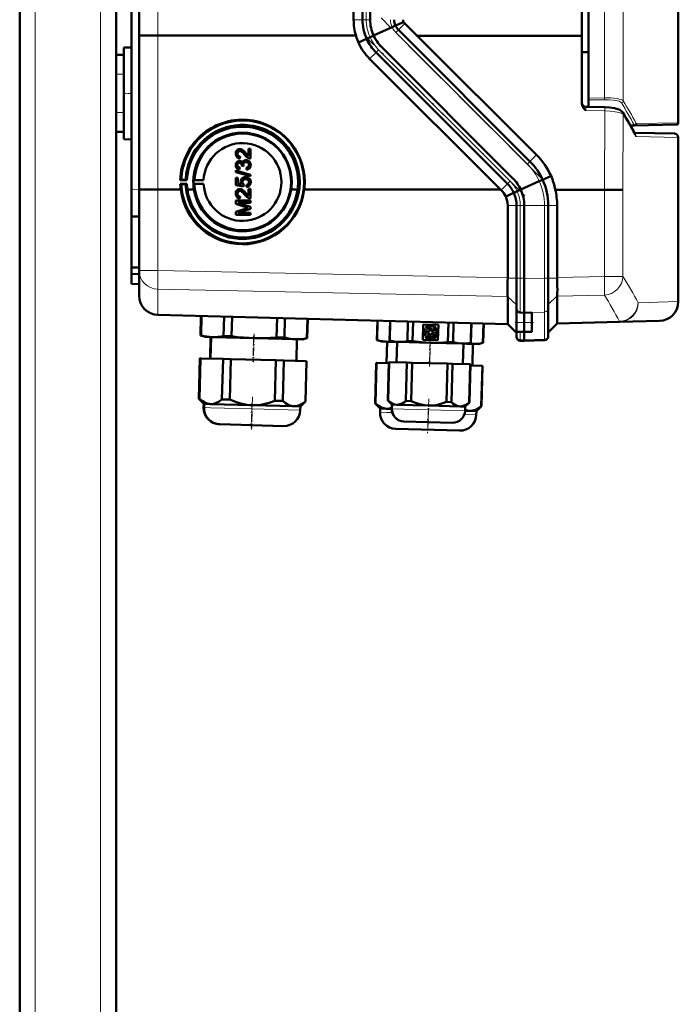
# Model space of a CAD drawing. Extents: x -1768 to 2122, y -1862 to 865.
# Tile 44 of 63: x 597 to 768, y -155 to 101. Entities that reach past the tile are written whole.
import ezdxf

# ---------------------------------------------------------------- set-up
doc = ezdxf.new("R2010")
doc.units = 0
doc.linetypes.add('DASHDOT', pattern=[18.5, 12, -3, 0.5, -3])

msp = doc.modelspace()

# ---------------------------------------------------------------- linework, layer by layer
at = {"color": 7, "linetype": 'DASHDOT', "lineweight": 18}
for p, q in [((600.57, -638.12), (600.57, 321.88)), ((617.57, -638.12), (617.57, 321.88)), ((732.17, 59.7), (690.38, 101.48)), ((727.75, 55.27), (685.96, 97.06))]:
    msp.add_line(p, q, dxfattribs=at)
at = {"color": 7, "lineweight": 50}
for p, q in [((596.57, -371.67), (596.57, 241.88)), ((744.28, 213.09), (744.28, 80.68)), ((621.57, 91.88), (621.57, 201.88)), ((742.56, 96.86), (742.56, 196.9)), ((627.57, 96.96), (627.57, 196.79)), ((683.27, 101.02), (683.27, 192.73)), ((685.57, 192.73), (685.57, 101.02)), ((687.57, 192.73), (687.57, 101.02)), ((625.57, 56.94), (625.57, 145.95)), ((767.57, 145.39), (767.57, 74.26)), ((696.23, 100.41), (694.14, 99.47)), ((699.78, 96.87), (696.54, 100)), ((693.26, 99.07), (688.45, 96.88)), ((694.14, 99.47), (693.26, 99.07)), ((729.05, 64.23), (694.91, 98.37)), ((627.57, 56.97), (627.57, 96.96)), ((683.88, 96.88), (632.43, 96.9)), ((684.51, 95.08), (686.65, 96.05)), ((686.65, 96.05), (687.53, 96.45)), ((687.53, 96.45), (688.47, 96.88)), ((742.56, 96.86), (699.78, 96.87)), ((730.74, 65.91), (699.78, 96.87)), ((742.56, 96.86), (742.56, 79.14)), ((623.57, 93.77), (625.57, 93.82)), ((623.57, 93.77), (625.57, 93.82)), ((623.57, 69.98), (623.57, 93.77)), ((723.22, 58.39), (689.08, 92.53)), ((724.63, 59.81), (690.49, 93.95)), ((724.64, 59.81), (690.49, 93.95)), ((744.28, 92.56), (742.56, 92.57)), ((621.57, 91.88), (623.57, 91.88)), ((621.57, 86.88), (621.57, 91.88)), ((623.57, 86.88), (623.57, 91.88)), ((721.41, 56.88), (687.42, 90.87)), ((621.57, 86.88), (621.57, 76.88)), ((623.57, 86.88), (623.57, 76.88)), ((744.28, 80.19), (744.28, 80.68)), ((744.28, 78.38), (744.28, 80.19)), ((621.57, 71.88), (621.57, 76.88)), ((623.57, 71.88), (623.57, 76.88)), ((743.54, 78.4), (744.28, 78.38)), ((743.54, 78.4), (748.45, 78.28)), ((621.57, -371.67), (621.57, 71.88)), ((621.57, 71.88), (623.57, 71.88)), ((756.22, 73.57), (755.11, 73.55)), ((756.15, 71.64), (766.58, 71.46)), ((767.07, 73.76), (756.22, 73.57)), ((623.57, 69.98), (625.57, 69.93)), ((767.56, 27.8), (767.56, 70.46)), ((653.36, 67.36), (653.37, 67.36)), ((653.71, 67.41), (653.71, 67.42)), ((656, 65.58), (656, 67.46)), ((656, 67.46), (656.49, 67.46)), ((656, 67.46), (656.01, 67.46)), ((656.01, 67.46), (656.5, 67.46)), ((656.49, 67.46), (656.49, 64.94)), ((656.49, 67.46), (656.5, 67.46)), ((656.5, 67.46), (656.5, 64.95)), ((653.09, 66.22), (653.1, 66.22)), ((653.34, 64.31), (653.34, 64.31)), ((653.62, 64.35), (653.63, 64.35)), ((653.78, 65.49), (653.73, 64.99)), ((653.73, 64.99), (653.74, 64.99)), ((653.79, 65.49), (653.74, 65)), ((653.78, 65.49), (653.79, 65.49)), ((654.97, 64.49), (654.98, 64.5)), ((655.29, 66.35), (656, 65.59)), ((655.29, 66.34), (655.29, 66.35)), ((655.34, 64.55), (655.34, 64.55)), ((656.49, 64.94), (656.5, 64.95)), ((652.64, 61.85), (656.49, 60.76)), ((652.64, 61.44), (652.64, 61.85)), ((652.64, 61.85), (652.65, 61.85)), ((656.49, 60.35), (652.64, 61.44)), ((652.65, 61.85), (656.5, 60.76)), ((653.09, 63.27), (653.1, 63.27)), ((653.68, 62.62), (653.63, 62.13)), ((653.63, 62.13), (653.64, 62.13)), ((653.69, 62.62), (653.64, 62.13)), ((653.68, 62.62), (653.69, 62.62)), ((654.22, 63.06), (654.23, 63.13)), ((654.67, 63.01), (654.22, 63.06)), ((654.62, 63.33), (654.62, 63.33)), ((654.67, 63.01), (654.68, 63.01)), ((655.41, 62.57), (655.42, 62.58)), ((655.46, 62.08), (655.41, 62.57)), ((655.76, 62.14), (655.77, 62.14)), ((656.54, 63.28), (656.55, 63.28)), ((638.26, 59.37), (638.54, 59.44)), ((639.98, 59.37), (638.26, 59.37)), ((638.54, 59.44), (639.65, 59.41)), ((639.65, 59.41), (639.98, 59.37)), ((641.7, 59.37), (641.95, 59.42)), ((644.32, 59.37), (641.7, 59.37)), ((641.95, 59.42), (644.32, 59.37)), ((652.69, 59.91), (653.19, 59.91)), ((652.69, 58.08), (652.69, 59.91)), ((652.69, 59.91), (652.7, 59.91)), ((652.7, 59.91), (653.19, 59.91)), ((653.19, 59.91), (653.19, 58.48)), ((653.19, 59.91), (653.19, 58.48)), ((653.19, 59.91), (653.19, 59.91)), ((654.37, 58.84), (654.38, 58.84)), ((654.71, 60.03), (654.72, 60.04)), ((655.17, 60.1), (655.18, 60.11)), ((656.08, 59.81), (656.08, 59.81)), ((656.49, 60.76), (656.49, 60.35)), ((656.49, 60.76), (656.5, 60.76)), ((656.49, 60.35), (656.5, 60.35)), ((656.5, 60.76), (656.5, 60.35)), ((656.54, 58.83), (656.55, 58.83)), ((731.46, 59.07), (726.65, 56.88)), ((732.34, 59.47), (731.46, 59.07)), ((734.52, 60.46), (732.35, 59.47)), ((625.57, 49.95), (625.57, 56.94)), ((627.57, 35.91), (627.57, 56.97)), ((632.43, 56.91), (638.38, 56.91)), ((638.54, 58.34), (638.27, 58.36)), ((638.27, 58.36), (639.98, 58.36)), ((639.65, 58.35), (638.54, 58.34)), ((639.98, 58.36), (639.65, 58.35)), ((641.79, 56.91), (640.1, 56.91)), ((641.95, 58.35), (641.7, 58.37)), ((641.7, 58.37), (644.32, 58.37)), ((644.32, 58.37), (641.95, 58.35)), ((654.67, 57.68), (652.69, 58.08)), ((653.19, 58.48), (654.18, 58.29)), ((653.19, 58.48), (654.18, 58.29)), ((653.19, 58.48), (653.19, 58.48)), ((653.36, 56.99), (653.37, 56.99)), ((653.71, 57.04), (653.71, 57.04)), ((654.72, 58.18), (654.67, 57.68)), ((654.67, 57.68), (654.68, 57.69)), ((654.73, 58.18), (654.68, 57.69)), ((654.72, 58.18), (654.73, 58.18)), ((655.46, 57.63), (655.41, 58.13)), ((655.41, 58.13), (655.42, 58.13)), ((655.78, 57.7), (655.79, 57.7)), ((656, 55.21), (656, 57.09)), ((656, 57.09), (656.49, 57.09)), ((656, 57.09), (656.01, 57.09)), ((656.01, 57.09), (656.5, 57.09)), ((656.49, 57.09), (656.49, 54.57)), ((656.49, 57.09), (656.5, 57.09)), ((656.5, 57.09), (656.5, 54.57)), ((668.73, 56.9), (667.03, 56.9)), ((670.44, 56.89), (684.86, 56.89)), ((684.86, 56.89), (721.41, 56.88)), ((721.56, 56.73), (721.41, 56.88)), ((724.85, 56.05), (725.74, 56.45)), ((725.74, 56.45), (726.68, 56.88)), ((735.63, 56.87), (748.38, 56.87)), ((652.64, 54.03), (656.49, 54.03)), ((652.64, 53.22), (652.64, 54.03)), ((652.64, 54.03), (652.65, 54.03)), ((652.65, 54.03), (656.5, 54.03)), ((653.09, 55.85), (653.1, 55.85)), ((653.78, 55.11), (653.73, 54.62)), ((653.73, 54.62), (653.74, 54.62)), ((653.79, 55.12), (653.74, 54.62)), ((653.78, 55.11), (653.79, 55.12)), ((655.29, 55.97), (656, 55.21)), ((655.29, 55.97), (655.29, 55.97)), ((656.49, 54.57), (656.5, 54.57)), ((656.49, 54.03), (656.49, 53.48)), ((656.49, 54.03), (656.5, 54.03)), ((656.5, 54.03), (656.5, 53.49)), ((722.75, 55.1), (724.85, 56.05)), ((655.3, 52.36), (652.64, 53.22)), ((652.64, 51.14), (655.35, 52)), ((652.64, 50.32), (652.64, 51.14)), ((652.64, 51.14), (652.65, 51.14)), ((652.65, 51.14), (655.35, 52)), ((653.24, 53.49), (656.5, 52.46)), ((653.24, 53.49), (656.49, 52.46)), ((656.49, 53.48), (653.24, 53.49)), ((656.49, 51.89), (653.24, 50.87)), ((656.49, 53.48), (656.5, 53.49)), ((656.49, 52.46), (656.49, 51.89)), ((656.49, 52.46), (656.5, 52.46)), ((656.49, 51.89), (656.5, 51.89)), ((656.5, 52.46), (656.5, 51.89)), ((723.27, 34.02), (723.27, 52.73)), ((725.57, 33.93), (725.57, 52.73)), ((727.56, 33.73), (727.56, 52.74)), ((727.57, 33.93), (727.57, 52.73)), ((733.81, 33.88), (733.81, 52.74)), ((736.1, 34.11), (736.1, 52.74)), ((627.57, 49.88), (625.57, 49.95)), ((625.57, 49.95), (625.57, 36.64)), ((656.49, 50.32), (652.64, 50.32)), ((653.24, 50.87), (656.5, 50.87)), ((653.24, 50.87), (656.49, 50.87)), ((656.49, 50.87), (656.49, 50.32)), ((656.49, 50.87), (656.5, 50.87)), ((656.49, 50.32), (656.5, 50.33)), ((656.5, 50.87), (656.5, 50.33)), ((625.57, 36.64), (627.57, 36.67)), ((625.57, 36.64), (625.57, 35.04)), ((627.57, 29.37), (627.57, 35.91)), ((625.57, 32.45), (625.57, 35.04)), ((625.57, 35.04), (627.57, 34.95)), ((723.27, 34.02), (723.26, 33.93)), ((725.57, 31.33), (725.57, 33.93)), ((727.56, 24.97), (727.56, 33.73)), ((727.57, 24.92), (727.57, 33.93)), ((733.81, 26.09), (733.81, 33.88)), ((736.1, 34.11), (736.1, 33.93)), ((625.57, 32.45), (627.57, 32.38)), ((725.57, 28.89), (725.57, 31.33)), ((723.26, 29.17), (723.27, 29.15)), ((723.27, 29.15), (723.27, 22.12)), ((725.57, 27.02), (725.57, 28.89)), ((736.1, 22.23), (736.1, 29.24)), ((725.57, 25.97), (725.57, 27.02)), ((725.57, 22.42), (725.57, 25.97)), ((733.81, 19.02), (733.81, 26.09)), ((723.27, 21.99), (632.43, 24.37)), ((643.5, 19.02), (643.63, 24.07)), ((643.5, 19.02), (643.63, 24.07)), ((643.5, 19.02), (643.63, 24.07)), ((643.55, 19.02), (643.69, 24.07)), ((643.56, 19.02), (643.69, 24.07)), ((643.61, 19.02), (643.74, 24.07)), ((643.62, 19.02), (643.75, 24.07)), ((643.67, 19.02), (643.8, 24.07)), ((649.51, 18.87), (649.65, 23.92)), ((651.57, 18.81), (651.7, 23.86)), ((663.26, 18.51), (663.39, 23.56)), ((665.31, 18.45), (665.44, 23.5)), ((671.16, 18.3), (671.29, 23.35)), ((671.21, 18.3), (671.34, 23.35)), ((726.53, 24.95), (727.57, 24.92)), ((727.56, 24.92), (729.56, 24.99)), ((727.56, 24.92), (727.56, 24.97)), ((727.56, 24.92), (727.56, 22.42)), ((727.57, 22.42), (727.57, 24.92)), ((729.56, 22.42), (729.56, 24.99)), ((689.31, 17.83), (689.44, 22.88)), ((689.36, 17.82), (689.5, 22.87)), ((692.59, 17.67), (692.73, 22.79)), ((692.62, 17.67), (692.75, 22.79)), ((692.65, 17.67), (692.78, 22.79)), ((697.23, 17.55), (697.37, 22.67)), ((698.58, 17.52), (698.71, 22.63)), ((701.2, 17.89), (701.3, 21.84)), ((701.3, 21.84), (705.26, 21.74)), ((701.81, 20.68), (701.7, 20.76)), ((701.92, 21.05), (702.03, 20.96)), ((703.61, 21.43), (703.66, 21.56)), ((704, 21.44), (703.95, 21.31)), ((705.26, 21.74), (705.16, 17.78)), ((707.75, 17.28), (707.89, 22.39)), ((709.1, 17.24), (709.23, 22.36)), ((713.68, 17.12), (713.82, 22.24)), ((713.71, 17.12), (713.85, 22.24)), ((716.85, 17.1), (716.98, 22.15)), ((716.9, 17.1), (717.04, 22.15)), ((723.27, 21.99), (725.57, 19.69)), ((725.57, 22.42), (725.57, 19.99)), ((727.56, 19.92), (727.56, 22.42)), ((727.57, 19.92), (727.57, 22.42)), ((729.56, 22.42), (729.56, 19.96)), ((736.1, 22.1), (733.81, 19.81)), ((736.1, 22.1), (752.3, 22.53)), ((736.1, 22.23), (736.1, 22.22)), ((762.69, 22.8), (752.3, 22.53)), ((644.79, 18.64), (643.5, 19.02)), ((643.5, 19.02), (643.55, 19.02)), ((644.79, 18.64), (643.5, 19.02)), ((643.6, 19.01), (643.55, 19.02)), ((643.56, 19.02), (643.61, 19.02)), ((644.85, 18.64), (643.56, 19.02)), ((643.65, 19.01), (643.61, 19.02)), ((643.62, 19.02), (643.67, 19.02)), ((644.91, 18.64), (643.62, 19.02)), ((644.85, 18.64), (644.79, 18.64)), ((644.91, 18.64), (644.85, 18.64)), ((646.58, 18.6), (644.91, 18.64)), ((646.14, 18.61), (645.99, 13.01)), ((646.14, 18.61), (646, 13.01)), ((646.14, 18.61), (646, 13.01)), ((646.2, 18.61), (646.05, 13.01)), ((646.26, 18.6), (646.11, 13.01)), ((657.4, 18.31), (646.58, 18.6)), ((649.51, 18.87), (651.57, 18.81)), ((668.23, 18.03), (657.4, 18.31)), ((663.26, 18.51), (665.31, 18.45)), ((669.9, 17.98), (668.23, 18.03)), ((668.55, 18.02), (668.4, 12.42)), ((669.9, 17.98), (671.21, 18.3)), ((671.16, 18.3), (671.21, 18.3)), ((701.65, 18.95), (701.77, 19.03)), ((701.97, 18.73), (701.85, 18.65)), ((703.57, 18.04), (703.53, 18.18)), ((703.87, 18.28), (703.91, 18.15)), ((705.01, 19.59), (704.88, 19.59)), ((704.89, 19.95), (705.02, 19.95)), ((725.57, 18.87), (725.57, 19.99)), ((725.57, 19.99), (727.57, 19.92)), ((725.57, 18.66), (725.57, 18.87)), ((729.56, 19.96), (727.56, 19.92)), ((727.56, 17.86), (727.56, 19.92)), ((727.57, 17.86), (727.57, 19.92)), ((733.81, 18.81), (733.81, 19.02)), ((689.31, 17.83), (689.36, 17.82)), ((690.6, 17.44), (689.31, 17.83)), ((692.28, 17.4), (690.6, 17.44)), ((691.95, 17.41), (691.81, 11.81)), ((693.66, 17.36), (692.28, 17.4)), ((692.59, 17.67), (692.62, 17.67)), ((693.63, 17.36), (692.59, 17.67)), ((692.62, 17.67), (692.65, 17.67)), ((693.66, 17.36), (692.62, 17.67)), ((693.66, 17.36), (693.63, 17.36)), ((694.93, 17.33), (693.66, 17.36)), ((694.53, 17.34), (694.39, 12.04)), ((694.56, 17.34), (694.42, 12.04)), ((703.16, 17.11), (694.93, 17.33)), ((697.23, 17.55), (698.58, 17.52)), ((705.16, 17.78), (701.2, 17.89)), ((711.38, 16.9), (703.16, 17.11)), ((707.75, 17.28), (709.1, 17.24)), ((712.65, 16.87), (711.38, 16.9)), ((711.76, 16.89), (711.62, 11.59)), ((712.65, 16.87), (713.71, 17.12)), ((713.92, 16.83), (712.66, 16.87)), ((713.68, 17.12), (713.71, 17.12)), ((715.59, 16.79), (713.92, 16.83)), ((714.25, 16.82), (714.1, 11.23)), ((715.59, 16.79), (716.9, 17.1)), ((716.85, 17.1), (716.9, 17.1)), ((726.53, 17.66), (727.57, 17.63)), ((727.56, 17.63), (727.56, 17.86)), ((732.85, 17.81), (727.56, 17.63)), ((727.57, 17.63), (727.57, 17.86)), ((643.07, 2.57), (643.35, 13.08)), ((643.07, 2.57), (643.35, 13.08)), ((643.07, 2.57), (643.35, 13.08)), ((643.4, 13.08), (643.12, 2.57)), ((643.13, 2.57), (643.4, 13.08)), ((643.46, 13.08), (643.18, 2.57)), ((643.19, 2.57), (643.46, 13.08)), ((643.51, 13.07), (643.24, 2.57)), ((643.4, 13.08), (643.35, 13.08)), ((643.46, 13.08), (643.4, 13.08)), ((643.4, 13.08), (643.4, 13.08)), ((643.51, 13.07), (643.46, 13.08)), ((643.51, 13.07), (649.36, 12.92)), ((649.36, 12.92), (649.08, 2.42)), ((651.41, 12.87), (649.36, 12.92)), ((651.41, 12.87), (651.14, 2.36)), ((651.41, 12.87), (663.1, 12.56)), ((663.1, 12.56), (662.83, 2.06)), ((665.16, 12.51), (663.1, 12.56)), ((665.16, 12.51), (664.88, 2)), ((665.16, 12.51), (671, 12.35)), ((671, 12.35), (670.73, 1.85)), ((670.78, 1.85), (671.05, 12.35)), ((671.05, 12.35), (671, 12.35)), ((688.88, 1.37), (689.16, 11.88)), ((689.21, 11.88), (688.93, 1.37)), ((689.21, 11.88), (689.16, 11.88)), ((689.21, 11.88), (692.44, 11.79)), ((692.18, 2.14), (692.45, 12.09)), ((692.21, 2.13), (692.47, 12.09)), ((692.5, 12.09), (692.24, 2.13)), ((692.47, 12.09), (692.45, 12.09)), ((692.5, 12.09), (692.47, 12.09)), ((692.5, 12.09), (697.09, 11.97)), ((697.09, 11.97), (696.83, 2.01)), ((698.43, 11.94), (697.09, 11.97)), ((698.43, 11.94), (698.17, 1.98)), ((698.43, 11.94), (707.61, 11.7)), ((707.61, 11.7), (707.35, 1.74)), ((708.95, 11.66), (707.61, 11.7)), ((708.95, 11.66), (708.69, 1.7)), ((708.95, 11.66), (713.54, 11.54)), ((713.54, 11.54), (713.28, 1.58)), ((713.31, 1.58), (713.57, 11.54)), ((713.57, 11.54), (713.54, 11.54)), ((713.56, 11.24), (716.7, 11.16)), ((716.7, 11.16), (716.42, 0.65)), ((716.47, 0.65), (716.75, 11.16)), ((716.75, 11.16), (716.7, 11.16)), ((644.34, 1.24), (643.07, 2.57)), ((643.07, 2.57), (643.12, 2.57)), ((644.34, 1.24), (643.07, 2.57)), ((644.34, 1.24), (643.07, 2.57)), ((643.16, 2.54), (643.12, 2.57)), ((643.13, 2.57), (643.18, 2.57)), ((644.39, 1.24), (643.13, 2.57)), ((643.22, 2.53), (643.18, 2.57)), ((643.19, 2.57), (643.24, 2.57)), ((644.45, 1.24), (643.19, 2.57)), ((644.34, 1.24), (644.31, 0.29)), ((644.34, 1.24), (644.31, 0.29)), ((644.34, 1.24), (644.31, 0.29)), ((644.4, 1.24), (644.34, 1.24)), ((644.39, 1.24), (644.37, 0.29)), ((644.45, 1.24), (644.39, 1.24)), ((644.45, 1.24), (644.43, 0.29)), ((646.13, 1.19), (644.45, 1.24)), ((656.95, 0.91), (646.13, 1.19)), ((649.08, 2.42), (651.14, 2.36)), ((667.77, 0.63), (656.95, 0.91)), ((662.83, 2.06), (664.88, 2)), ((669.44, 0.58), (667.77, 0.63)), ((669.44, 0.58), (669.42, -0.37)), ((669.44, 0.58), (670.78, 1.85)), ((670.73, 1.85), (670.78, 1.85)), ((688.88, 1.37), (688.93, 1.37)), ((690.15, 0.04), (688.88, 1.37)), ((690.15, 0.04), (690.12, -0.91)), ((691.82, 0), (690.15, 0.04)), ((692.18, 2.14), (692.21, 2.13)), ((693.21, 1.06), (692.18, 2.14)), ((692.21, 2.13), (692.24, 2.13)), ((693.23, 1.06), (692.21, 2.13)), ((693.21, 1.06), (693.18, -0.03)), ((693.23, 1.06), (693.21, -0.03)), ((693.23, 1.06), (693.21, 1.06)), ((694.51, 1.02), (693.23, 1.06)), ((702.73, 0.81), (694.51, 1.02)), ((696.83, 2.01), (698.17, 1.98)), ((710.96, 0.59), (702.73, 0.81)), ((707.35, 1.74), (708.69, 1.7)), ((712.23, 0.56), (710.96, 0.59)), ((712.23, 0.56), (712.2, -0.53)), ((712.23, 0.56), (713.31, 1.58)), ((713.28, 1.58), (713.31, 1.58)), ((715.14, -0.61), (716.47, 0.65)), ((716.42, 0.65), (716.47, 0.65)), ((693.18, -0.04), (691.82, 0)), ((713.46, -0.57), (712.2, -0.54)), ((715.14, -0.61), (713.46, -0.57)), ((715.14, -0.61), (715.11, -1.57)), ((648.5, -4.06), (648.44, -4.06)), ((648.55, -4.06), (648.5, -4.06)), ((665.07, -4.5), (648.56, -4.06)), ((696.32, -3.31), (696.29, -3.31)), ((702.62, -3.48), (696.32, -3.31)), ((708.92, -3.64), (702.62, -3.48)), ((710.76, -5.69), (694.25, -5.26))]:
    msp.add_line(p, q, dxfattribs=at)
at = {"color": 7, "lineweight": 18}
for p, q in [((600.57, -371.67), (600.57, 241.88)), ((617.57, -371.67), (617.57, 241.88)), ((748.41, 80.74), (748.41, 213.03)), ((753.27, 213.85), (753.27, 79.92)), ((632.43, 96.9), (632.43, 196.86)), ((686.53, 192.73), (686.53, 101.02)), ((683.27, 101.02), (685.57, 101.02)), ((686.53, 101.02), (685.57, 101.02)), ((686.53, 101.02), (687.57, 101.02)), ((696.54, 100), (694.91, 98.37)), ((694.14, 99.47), (694.14, 99.47)), ((694.23, 97.69), (694.91, 98.37)), ((728.37, 63.54), (694.23, 97.69)), ((632.43, 56.91), (632.43, 96.9)), ((686.65, 96.05), (686.65, 96.05)), ((687.42, 90.87), (689.08, 92.53)), ((689.76, 93.22), (689.08, 92.53)), ((723.9, 59.07), (689.76, 93.22)), ((621.57, 86.88), (623.57, 86.88)), ((744.28, 80.68), (748.41, 80.74)), ((748.41, 80.25), (744.28, 80.19)), ((621.57, 76.88), (623.57, 76.88)), ((748.45, 77.31), (743.54, 77.43)), ((748.38, 56.87), (748.45, 77.31)), ((753.27, 76.43), (753.2, 56.81)), ((756.71, 74.07), (767.57, 74.26)), ((756.09, 73.7), (755.04, 73.68)), ((756.35, 71.27), (756.34, 71.3)), ((767.56, 70.46), (756.63, 70.65)), ((728.37, 63.54), (729.05, 64.23)), ((730.74, 65.91), (729.05, 64.23)), ((723.9, 59.07), (723.22, 58.39)), ((732.35, 59.47), (732.34, 59.47)), ((625.57, 56.94), (627.57, 56.87)), ((632.43, 35.91), (632.43, 56.91)), ((721.56, 56.73), (723.22, 58.39)), ((748.38, 34.37), (748.38, 56.87)), ((753.2, 56.81), (753.2, 34.37)), ((724.85, 56.05), (724.85, 56.05)), ((723.27, 52.73), (725.57, 52.73)), ((725.57, 52.73), (726.53, 52.73)), ((726.53, 52.73), (727.57, 52.73)), ((726.53, 52.73), (726.53, 33.93)), ((732.85, 52.74), (727.56, 52.74)), ((732.85, 52.74), (733.81, 52.74)), ((732.85, 33.88), (732.85, 52.74)), ((736.1, 52.74), (733.81, 52.74)), ((632.43, 35.91), (627.57, 35.91)), ((632.43, 35.91), (723.27, 34.02)), ((723.26, 33.93), (725.57, 33.93)), ((726.53, 33.93), (725.57, 33.93)), ((726.53, 33.93), (727.57, 33.93)), ((726.53, 24.96), (726.53, 33.93)), ((727.56, 33.73), (732.85, 33.88)), ((733.81, 33.88), (732.85, 33.88)), ((736.1, 33.93), (733.81, 33.93)), ((748.38, 34.37), (736.1, 34.11)), ((748.38, 34.37), (753.2, 34.37)), ((723.27, 29.15), (632.43, 31.04)), ((632.43, 31.04), (632.43, 24.5)), ((723.26, 29.17), (725.57, 26.93)), ((736.1, 29.28), (733.81, 27.05)), ((736.1, 29.24), (748.38, 29.5)), ((757.14, 27.52), (767.56, 27.8)), ((632.43, 24.5), (723.27, 22.12)), ((632.43, 24.5), (632.43, 24.37)), ((726.53, 24.96), (727.57, 24.92)), ((726.53, 24.95), (726.53, 24.96)), ((732.85, 25.11), (727.56, 24.97)), ((732.85, 18.04), (732.85, 25.11)), ((723.27, 22.11), (725.57, 19.87)), ((725.57, 22.42), (727.57, 22.42)), ((729.56, 22.42), (727.56, 22.42)), ((736.1, 22.22), (733.81, 19.99)), ((752.3, 22.65), (736.1, 22.23)), ((752.3, 22.53), (752.3, 22.65)), ((726.53, 17.9), (726.53, 19.96)), ((726.53, 17.9), (727.57, 17.86)), ((726.53, 17.66), (726.53, 17.9)), ((732.85, 18.04), (727.56, 17.86)), ((732.85, 17.81), (732.85, 18.04)), ((644.37, 0.29), (644.31, 0.29)), ((644.43, 0.29), (644.37, 0.29)), ((646.1, 0.24), (644.43, 0.29)), ((656.92, -0.04), (646.1, 0.24)), ((669.42, -0.37), (656.92, -0.04)), ((691.8, -0.95), (690.12, -0.91)), ((693.3, -0.99), (691.8, -0.95)), ((693.21, -0.03), (693.18, -0.03)), ((702.7, -0.28), (693.21, -0.03)), ((712.2, -0.53), (702.7, -0.28)), ((715.11, -1.57), (712.03, -1.48))]:
    msp.add_line(p, q, dxfattribs=at)
at = {"color": 7, "linetype": 'DASHDOT', "lineweight": 18, "ltscale": 0.060001}
for p, q in [((621.37, 86.88), (623.77, 86.88)), ((621.37, 76.88), (623.77, 76.88))]:
    msp.add_line(p, q, dxfattribs=at)
at = {"color": 7, "linetype": 'DASHDOT', "lineweight": 18, "ltscale": 0.059999}
msp.add_line((623.37, 81.88), (625.77, 81.88), dxfattribs=at)
at = {"color": 7, "linetype": 'DASHDOT', "lineweight": 18, "ltscale": 0.039}
for p, q in [((703.15, 20.47), (701.59, 20.47)), ((702.37, 21.25), (702.37, 19.69)), ((704.37, 20.83), (702.81, 20.83)), ((703.59, 21.61), (703.59, 20.05)), ((704.31, 20.56), (704.31, 19)), ((703.12, 19.2), (701.56, 19.2)), ((702.34, 19.98), (702.34, 18.42)), ((704.32, 18.78), (702.76, 18.78)), ((705.09, 19.78), (703.53, 19.78))]:
    msp.add_line(p, q, dxfattribs=at)
at = {"color": 7, "linetype": 'DASHDOT', "lineweight": 18, "ltscale": 0.119882}
msp.add_line((725.17, 22.42), (729.96, 22.42), dxfattribs=at)
at = {"color": 7, "linetype": 'DASHDOT', "lineweight": 18, "ltscale": 0.168016}
for p, q in [((657.3, 18.88), (657.13, 12.16)), ((657.36, 18.87), (657.18, 12.16)), ((703.11, 17.68), (702.94, 10.96))]:
    msp.add_line(p, q, dxfattribs=at)
at = {"color": 7, "linetype": 'DASHDOT', "lineweight": 18, "ltscale": 0.183048}
msp.add_line((657.43, 19.42), (657.24, 12.1), dxfattribs=at)
at = {"color": 7, "linetype": 'DASHDOT', "lineweight": 18, "ltscale": 0.171052}
msp.add_line((703.18, 18.09), (703, 11.25), dxfattribs=at)
at = {"color": 7, "linetype": 'DASHDOT', "lineweight": 18, "ltscale": 0.039001}
msp.add_line((703.54, 19.56), (703.54, 18), dxfattribs=at)
at = {"color": 7, "linetype": 'DASHDOT', "lineweight": 18, "ltscale": 0.159016}
msp.add_line((703.14, 17.64), (702.98, 11.29), dxfattribs=at)
at = {"color": 7, "linetype": 'DASHDOT', "lineweight": 18, "ltscale": 0.212292}
msp.add_line((657, 3.07), (656.78, -5.42), dxfattribs=at)
at = {"color": 7, "linetype": 'DASHDOT', "lineweight": 18, "ltscale": 0.159002}
msp.add_line((656.85, 1.44), (656.68, -4.92), dxfattribs=at)
at = {"color": 7, "linetype": 'DASHDOT', "lineweight": 18, "ltscale": 0.133699}
msp.add_line((656.88, 0.51), (656.74, -4.83), dxfattribs=at)
at = {"color": 7, "linetype": 'DASHDOT', "lineweight": 18, "ltscale": 0.100908}
msp.add_line((702.69, 0.14), (702.58, -3.9), dxfattribs=at)
at = {"color": 7, "linetype": 'DASHDOT', "lineweight": 18, "ltscale": 0.168715}
msp.add_line((702.78, 2.54), (702.6, -4.21), dxfattribs=at)
at = {"color": 7, "linetype": 'DASHDOT', "lineweight": 18, "ltscale": 0.143425}
msp.add_line((702.63, -0.65), (702.48, -6.39), dxfattribs=at)
at = {"color": 7, "lineweight": 50}
for points in [[(627.57, 96.96), (627.57, 96.96), (627.57, 96.96), (627.57, 96.96), (627.64, 96.95), (628.2, 96.93), (629.36, 96.91), (632.43, 96.9)], [(690.49, 93.95), (690.01, 94.46), (689.57, 95.01), (689.17, 95.59), (688.8, 96.22), (688.47, 96.88)], [(743.54, 77.43), (743.05, 77.95), (742.84, 78.24), (742.7, 78.52), (742.6, 78.82), (742.56, 79.14)], [(753.14, 76.94), (752.84, 77.29), (752.42, 77.57), (751.86, 77.8), (751, 78.02), (749.8, 78.2), (748.45, 78.28)], [(669.26, 58.88), (669.19, 60.29), (668.99, 61.68), (668.79, 62.59), (668.47, 63.64), (667.96, 64.94), (667.55, 65.79), (667.08, 66.61), (666.26, 67.82), (665.52, 68.72), (664.99, 69.29), (664.42, 69.83), (663.56, 70.56), (662.68, 71.19), (661.66, 71.81), (660.53, 72.39), (659.94, 72.64), (658.61, 73.09), (657.24, 73.43), (656.31, 73.57), (655.07, 73.68), (653.81, 73.68), (652.48, 73.56), (651.4, 73.37), (650.26, 73.09), (649.3, 72.77), (648.36, 72.38), (647.7, 72.06), (647.01, 71.68), (646.09, 71.11), (645.23, 70.47), (644.41, 69.77), (643.41, 68.75), (642.8, 68.03), (642.25, 67.27), (641.56, 66.16), (641.45, 65.97), (640.87, 64.77), (640.39, 63.53), (640.02, 62.18), (639.81, 61.09), (639.75, 60.63), (639.65, 59.41)], [(652.64, 66.23), (652.67, 66.51), (652.72, 66.72), (652.81, 66.92), (653, 67.14), (653.23, 67.3), (653.36, 67.36)], [(653.52, 66.89), (653.37, 66.81), (653.19, 66.62), (653.1, 66.38), (653.09, 66.22)], [(653.52, 66.89), (653.37, 66.81), (653.23, 66.68), (653.15, 66.52), (653.1, 66.22)], [(653.71, 67.42), (654, 67.38), (654.34, 67.24), (654.6, 67.07), (655.01, 66.67), (655.29, 66.35)], [(653.71, 67.41), (653.9, 67.4), (654.28, 67.27), (654.61, 67.05), (654.9, 66.78), (655.29, 66.34)], [(655.05, 65.88), (654.47, 66.52), (654.34, 66.64), (654.05, 66.84), (653.71, 66.92)], [(653.73, 64.99), (653.37, 65.07), (653.05, 65.24), (652.91, 65.37), (652.73, 65.69), (652.65, 66.05), (652.64, 66.23)], [(652.64, 63.26), (652.67, 63.52), (652.82, 63.9), (652.94, 64.06), (653.1, 64.19), (653.34, 64.31)], [(653.09, 66.22), (653.15, 65.88), (653.27, 65.69), (653.45, 65.55), (653.67, 65.49), (653.78, 65.49)], [(653.1, 66.22), (653.12, 66), (653.18, 65.83), (653.35, 65.62), (653.6, 65.51), (653.79, 65.49)], [(653.62, 64.35), (653.82, 64.33), (654, 64.26), (654.16, 64.14), (654.34, 63.91), (654.39, 63.82)], [(653.63, 64.35), (653.82, 64.33), (654.01, 64.26), (654.17, 64.15), (654.3, 64), (654.39, 63.84)], [(654.39, 63.82), (654.44, 64), (654.59, 64.24), (654.73, 64.37), (654.97, 64.49)], [(655.09, 64.02), (654.94, 63.95), (654.74, 63.75), (654.63, 63.48), (654.62, 63.33)], [(655.09, 64.02), (654.93, 63.94), (654.79, 63.82), (654.69, 63.67), (654.62, 63.42), (654.62, 63.33)], [(656.15, 64.99), (655.89, 65.11), (655.54, 65.36), (655.05, 65.88)], [(655.29, 66.34), (655.69, 65.86), (656, 65.58)], [(656.1, 63.29), (656.09, 63.42), (656.03, 63.65), (655.88, 63.84), (655.68, 63.98), (655.45, 64.05), (655.33, 64.05)], [(655.34, 64.55), (655.73, 64.49), (655.96, 64.38), (656.17, 64.22), (656.33, 64.03), (656.5, 63.67), (656.55, 63.28)], [(655.34, 64.55), (655.53, 64.53), (655.9, 64.41), (656.21, 64.17), (656.43, 63.84), (656.53, 63.46), (656.54, 63.28)], [(653.63, 62.13), (653.32, 62.22), (653.03, 62.39), (652.81, 62.63), (652.68, 62.93), (652.64, 63.26)], [(653.46, 63.83), (653.27, 63.72), (653.14, 63.55), (653.09, 63.34), (653.09, 63.27)], [(653.09, 63.27), (653.11, 63.08), (653.25, 62.82), (653.41, 62.71), (653.68, 62.62)], [(653.46, 63.83), (653.26, 63.7), (653.13, 63.49), (653.1, 63.27)], [(653.1, 63.27), (653.12, 63.08), (653.19, 62.91), (653.32, 62.78), (653.48, 62.68), (653.69, 62.62)], [(654.23, 63.13), (654.21, 63.34), (654.09, 63.63), (653.94, 63.78), (653.84, 63.83), (653.64, 63.86)], [(655.59, 62.62), (655.81, 62.72), (655.97, 62.86), (656.08, 63.11), (656.1, 63.29)], [(656.54, 63.28), (656.51, 62.98), (656.42, 62.7), (656.25, 62.46), (656.02, 62.27), (655.76, 62.14)], [(656.55, 63.28), (656.51, 62.93), (656.42, 62.7), (656.28, 62.49), (656.01, 62.26), (655.77, 62.14)], [(653.93, 58.97), (653.96, 59.25), (654.07, 59.51), (654.24, 59.74), (654.46, 59.91), (654.71, 60.03)], [(654.18, 58.29), (654.03, 58.54), (653.94, 58.82), (653.93, 58.97)], [(654.85, 59.56), (654.6, 59.42), (654.48, 59.28), (654.41, 59.11), (654.37, 58.84)], [(654.37, 58.84), (654.42, 58.53), (654.54, 58.33), (654.72, 58.18)], [(654.85, 59.56), (654.62, 59.43), (654.49, 59.28), (654.41, 59.09), (654.38, 58.84)], [(654.38, 58.84), (654.39, 58.68), (654.5, 58.39), (654.73, 58.18)], [(655.17, 60.1), (655.46, 60.08), (655.83, 59.96), (656.08, 59.81)], [(655.18, 60.11), (655.38, 60.09), (655.75, 60), (656.08, 59.81)], [(656.1, 58.83), (656.06, 59.1), (655.93, 59.33), (655.83, 59.42), (655.59, 59.55), (655.33, 59.6), (655.2, 59.61)], [(655.62, 58.18), (655.78, 58.25), (655.92, 58.35), (656.03, 58.5), (656.08, 58.66), (656.1, 58.83)], [(656.54, 58.83), (656.52, 58.54), (656.42, 58.26), (656.26, 58.02), (656.04, 57.82), (655.78, 57.7)], [(656.55, 58.83), (656.51, 58.48), (656.36, 58.13), (656.09, 57.86), (655.79, 57.7)], [(656.08, 59.81), (656.25, 59.66), (656.38, 59.48), (656.48, 59.27), (656.54, 59.06), (656.55, 58.83)], [(656.08, 59.81), (656.31, 59.57), (656.43, 59.38), (656.51, 59.16), (656.54, 58.83)], [(627.57, 56.97), (627.57, 56.97), (627.57, 56.97), (627.57, 56.97), (627.64, 56.96), (628.2, 56.94), (629.36, 56.92), (632.43, 56.91)], [(652.64, 55.86), (652.67, 56.14), (652.72, 56.35), (652.81, 56.55), (653, 56.77), (653.23, 56.93), (653.36, 56.99)], [(653.52, 56.52), (653.37, 56.44), (653.19, 56.25), (653.1, 56.01), (653.09, 55.85)], [(653.52, 56.52), (653.37, 56.44), (653.23, 56.3), (653.15, 56.15), (653.1, 55.85)], [(653.71, 57.04), (654, 57.01), (654.34, 56.87), (654.6, 56.69), (655.01, 56.3), (655.29, 55.97)], [(653.71, 57.04), (653.9, 57.03), (654.28, 56.9), (654.61, 56.68), (654.9, 56.41), (655.29, 55.97)], [(655.05, 55.51), (654.47, 56.15), (654.34, 56.27), (654.05, 56.47), (653.71, 56.55)], [(753.2, 56.81), (752.2, 56.84), (750.09, 56.86)], [(653.73, 54.62), (653.37, 54.7), (653.05, 54.87), (652.91, 55), (652.73, 55.32), (652.65, 55.68), (652.64, 55.86)], [(653.09, 55.85), (653.15, 55.51), (653.27, 55.32), (653.45, 55.18), (653.67, 55.12), (653.78, 55.11)], [(653.1, 55.85), (653.12, 55.63), (653.18, 55.46), (653.35, 55.25), (653.6, 55.14), (653.79, 55.12)], [(656.15, 54.62), (655.89, 54.74), (655.54, 54.99), (655.05, 55.51)], [(655.29, 55.97), (655.69, 55.49), (656, 55.21)], [(723.23, 30.91), (723.26, 29.32), (723.26, 29.17)], [(736.17, 31), (736.14, 29.79), (736.1, 29.28)], [(646.58, 18.6), (645.86, 18.64), (645.13, 18.72), (644.41, 18.85), (643.67, 19.02)], [(649.51, 18.87), (648.77, 18.74), (648.04, 18.65), (647.31, 18.6), (646.58, 18.6)], [(657.4, 18.31), (656.04, 18.37), (654.68, 18.46), (653.14, 18.61), (651.57, 18.81)], [(663.26, 18.51), (661.68, 18.39), (660.13, 18.32), (658.77, 18.3), (657.4, 18.31)], [(668.23, 18.03), (667.5, 18.07), (666.78, 18.16), (666.05, 18.28), (665.31, 18.45)], [(671.16, 18.3), (670.41, 18.17), (669.68, 18.08), (668.95, 18.03), (668.23, 18.03)], [(692.28, 17.4), (691.55, 17.44), (690.83, 17.53), (690.1, 17.65), (689.36, 17.82)], [(694.93, 17.33), (693.8, 17.43), (692.65, 17.67)], [(697.23, 17.55), (696.07, 17.37), (694.93, 17.33)], [(703.16, 17.11), (700.88, 17.25), (698.58, 17.52)], [(707.75, 17.28), (705.44, 17.13), (703.16, 17.11)], [(711.38, 16.9), (710.25, 17), (709.1, 17.24)], [(713.68, 17.12), (712.52, 16.94), (711.38, 16.9)], [(716.85, 17.1), (716.11, 16.97), (715.37, 16.88), (714.65, 16.84), (713.92, 16.83)], [(646.13, 1.19), (645.76, 1.22), (645.39, 1.3), (645.03, 1.42), (644.67, 1.57), (643.95, 2), (643.24, 2.57)], [(649.08, 2.42), (648.34, 1.89), (647.6, 1.5), (647.24, 1.36), (646.87, 1.26), (646.5, 1.21), (646.13, 1.19)], [(656.95, 0.91), (656.23, 0.95), (655.51, 1.03), (654.76, 1.16), (654.02, 1.33), (652.58, 1.77), (651.14, 2.36)], [(662.83, 2.06), (661.36, 1.54), (659.9, 1.17), (659.15, 1.04), (658.39, 0.95), (657.67, 0.91), (656.95, 0.91)], [(667.77, 0.63), (667.4, 0.66), (667.03, 0.73), (666.67, 0.85), (666.31, 1.01), (665.59, 1.43), (664.88, 2)], [(670.73, 1.85), (669.99, 1.32), (669.25, 0.93), (668.88, 0.79), (668.51, 0.69), (668.14, 0.64), (667.77, 0.63)], [(691.82, 0), (691.45, 0.03), (691.09, 0.1), (690.72, 0.22), (690.36, 0.38), (689.64, 0.8), (688.93, 1.37)], [(694.51, 1.02), (693.99, 1.09), (693.49, 1.27), (692.99, 1.55), (692.61, 1.82), (692.24, 2.13)], [(696.83, 2.01), (696.44, 1.72), (696.05, 1.47), (695.54, 1.22), (695.02, 1.07), (694.51, 1.02)], [(702.73, 0.81), (701.57, 0.91), (700.43, 1.14), (699.3, 1.51), (698.17, 1.98)], [(707.35, 1.74), (706.19, 1.32), (705.04, 1.02), (703.89, 0.85), (702.73, 0.81)], [(710.96, 0.59), (710.44, 0.66), (709.94, 0.84), (709.44, 1.12), (709.06, 1.39), (708.69, 1.7)], [(713.28, 1.58), (712.89, 1.29), (712.5, 1.04), (711.99, 0.79), (711.47, 0.64), (710.96, 0.59)], [(716.42, 0.65), (715.68, 0.12), (714.94, -0.27), (714.57, -0.41), (714.21, -0.5), (713.84, -0.56), (713.46, -0.57)]]:
    msp.add_lwpolyline(points, dxfattribs=at)
at = {"color": 7, "lineweight": 18}
for points in [[(689.76, 93.22), (689.23, 93.79), (688.74, 94.39), (688.3, 95.04), (687.89, 95.73), (687.53, 96.45)], [(748.41, 80.74), (750.09, 80.7), (750.9, 80.63), (751.65, 80.53), (752.24, 80.4), (752.73, 80.26), (753.07, 80.1), (753.27, 79.92)], [(752.78, 79.44), (752.67, 79.56), (752.49, 79.68), (752.17, 79.82), (751.75, 79.95), (750.78, 80.13), (749.63, 80.23), (748.41, 80.25)], [(743.54, 78.4), (743.54, 78.4), (743.54, 78.4), (743.53, 78.38), (743.53, 78.24), (743.54, 77.43)], [(753.27, 76.43), (753.14, 76.55), (752.92, 76.67), (752.22, 76.9), (751.17, 77.1), (749.88, 77.24), (748.45, 77.31)], [(732.85, 33.88), (732.86, 27.34), (732.85, 25.11)], [(748.38, 29.5), (748.4, 29.79), (748.41, 30.73), (748.38, 34.37)]]:
    msp.add_lwpolyline(points, dxfattribs=at)
at = {"color": 7, "lineweight": 50}
for centre, radius, start, end in [((697.57, 101.02), 14.3, 180.0034, 196.8325), ((697.5, 101.02), 11.93, 179.9912, 204.6124), ((697.69, 101.02), 10.13, 180.0163, 204.1522), ((697.43, 101.02), 9.87, 179.9823, 204.7977), ((697.63, 101.02), 3.82, 180.0245, 204.0528), ((697.55, 101.02), 1.45, 179.9327, 204.6586), ((697.58, 101.07), 1.49, 205.8875, 225.8639), ((697.62, 101.08), 3.83, 204.8681, 225.0152), ((697.51, 100.61), 14.14, 195.3191, 203.0612), ((697.57, 101.03), 14.36, 204.4878, 225.001), ((697.5, 100.96), 11.91, 204.3336, 224.9966), ((697.68, 101.14), 10.17, 204.788, 225.0057), ((743.56, 79.4), 1, 179.9993, 268.6437), ((743.56, 79.4), 1, 180.0021, 268.6398), ((650.21, 14.86), 120.2, 27.9904, 31.0953), ((654.4, 58.91), 16.14, 85.5889, 178.3371), ((654.4, 58.88), 16.17, 359.9435, 85.585), ((767.07, 74.26), 0.5, 270.9986, 359.9999), ((654.4, 58.81), 14.43, 85.0659, 177.7672), ((654.4, 58.9), 12.77, 89.9766, 180.1277), ((654.4, 58.88), 12.79, 359.9426, 89.9664), ((654.4, 58.79), 14.45, 0.312, 85.0622), ((652.66, 16.21), 117.4, 28.1721, 29.2356), ((654.48, 58.89), 15.95, 133.5303, 178.0404), ((654.48, 58.9), 12.54, 77.7341, 177.5936), ((654.47, 58.89), 12.55, 359.9975, 77.7221), ((766.56, 70.46), 1, 0, 89.0007), ((653.7, 66.33), 1.08, 89.4465, 108.1247), ((653.7, 66.33), 1.08, 89.4555, 108.1095), ((653.71, 66.28), 0.638, 89.7737, 107.2949), ((653.62, 63.45), 0.902, 89.5915, 108.1556), ((653.62, 63.45), 0.904, 89.606, 108.1191), ((655.32, 63.37), 1.17, 89.4236, 107.3191), ((655.33, 63.38), 1.17, 89.4214, 107.3104), ((655.33, 63.25), 0.802, 89.5828, 107.4914), ((656.47, 65.91), 0.973, 251.1916, 271.7093), ((717.62, 52.8), 16.16, 24.3776, 45.0045), ((717.54, 52.72), 18.66, 24.4867, 44.9923), ((653.63, 63.3), 0.554, 89.0245, 108.1621), ((655.86, 63.38), 1.24, 182.0278, 197.0121), ((655.86, 63.38), 1.24, 181.9994, 197.0329), ((655.08, 64.17), 1.63, 281.5563, 288.1165), ((655.09, 64.18), 1.64, 281.5641, 288.0736), ((655.33, 63.47), 1.4, 275.236, 287.9622), ((654.43, 58.9), 12.79, 180.1164, 188.9483), ((655.16, 58.61), 1.49, 89.4016, 107.5991), ((654.45, 58.87), 14.81, 271.0048, 359.9869), ((655.17, 58.61), 1.49, 89.4028, 107.595), ((654.47, 58.88), 15.95, 270.9575, 359.9973), ((654.48, 58.88), 12.54, 271.2165, 359.9891), ((655.19, 58.47), 1.14, 89.1562, 107.3687), ((654.41, 58.88), 12.78, 351.0886, 359.9376), ((654.4, 58.79), 14.45, 352.4735, 0.293), ((654.41, 58.88), 16.16, 352.9484, 359.9382), ((717.69, 52.86), 9.82, 24.1542, 45.0167), ((717.43, 52.61), 10.18, 24.789, 44.978), ((717.62, 52.74), 16.19, 359.9985, 24.563), ((717.77, 53.32), 18.21, 17.1703, 23.0793), ((654.42, 58.9), 16.17, 181.9306, 187.0903), ((654.41, 58.85), 16.15, 186.8994, 353.0436), ((654.42, 58.81), 14.45, 181.7893, 187.5656), ((654.41, 58.89), 14.45, 187.9036, 352.057), ((654.41, 58.85), 12.77, 188.7607, 351.2), ((653.7, 55.96), 1.08, 89.4465, 108.1247), ((653.7, 55.96), 1.08, 89.4555, 108.1095), ((653.71, 55.91), 0.638, 89.7737, 107.2949), ((655.22, 59.43), 1.32, 278.2752, 287.8133), ((655.23, 59.43), 1.32, 278.2728, 287.8265), ((655.35, 58.98), 1.35, 274.6393, 288.5835), ((717.6, 52.6), 5.73, 25.792, 46.1466), ((717.5, 52.67), 8.09, 24.6745, 44.9878), ((717.68, 52.74), 9.88, 359.9974, 24.7752), ((717.44, 52.73), 10.12, 0.0052, 24.1687), ((717.36, 53.19), 18.64, 11.4167, 17.1865), ((717.56, 52.74), 18.54, 359.9997, 12.9008), ((747.64, -294.97), 351.84, 89.6008, 89.8798), ((654.48, 58.89), 15.95, 193.0967, 270.9406), ((654.46, 58.88), 14.81, 193.1817, 270.9887), ((654.49, 58.89), 12.55, 193.5685, 271.2004), ((656.47, 55.54), 0.973, 251.1916, 271.7093), ((717.58, 52.74), 5.69, 359.9767, 24.5045), ((717.5, 52.73), 8.06, 0.0015, 24.2781), ((663.92, 79.12), 28.11, 252.1327, 253.4381), ((665.17, 21.06), 32.47, 106.5561, 107.5999), ((665.01, 21.57), 31.93, 106.5511, 107.6126), ((924.38, 30.25), 201.15, 178.9509, 179.811), ((652.11, 30.69), 84.05, 0.2135, 2.211), ((632.57, 29.37), 5, 180, 268.5), ((726.62, 25.97), 1.05, 179.9715, 201.1285), ((726.59, 25.96), 1.02, 201.1544, 222.9836), ((762.56, 27.8), 5, 271.5, 360), ((726.56, 25.93), 0.981, 222.9242, 268.3076), ((703.23, 19.81), 1.8, 148.2392, 208.7608), ((702.37, 20.47), 0.6, 159.9576, 125.0424), ((703.23, 19.81), 1.8, 76.2392, 136.7608), ((703.59, 20.83), 0.6, 87.9576, 53.0424), ((703.23, 19.81), 1.8, 4.2392, 64.7608), ((702.34, 19.2), 0.6, 231.9576, 197.0424), ((703.23, 19.81), 1.8, 220.2392, 280.7608), ((703.54, 18.78), 0.6, 303.9576, 269.0424), ((704.31, 19.78), 0.6, 15.9576, 341.0424), ((703.23, 19.81), 1.8, 292.2392, 352.7608), ((726.57, 18.66), 1, 180, 268), ((732.81, 18.81), 1, 272, 0), ((692.58, 29.28), 11.88, 268.5262, 274.0693), ((714.24, 28.69), 11.86, 263.2499, 268.4781), ((648.55, 0.18), 4.24, 178.5, 268.5), ((648.55, 0.18), 4.24, 178.5, 268.5), ((648.55, 0.18), 4.24, 178.5, 268.5), ((648.61, 0.18), 4.24, 178.5, 268.5), ((648.67, 0.17), 4.24, 178.5, 268.5), ((691.88, 3.44), 3.45, 269.0735, 292.2872), ((665.18, -0.26), 4.24, 268.5, 358.5), ((694.36, -1.02), 4.24, 178.5, 268.5), ((696.38, -0.11), 3.2, 178.5, 268.5), ((696.4, -0.12), 3.2, 178.5, 268.5), ((709, -0.44), 3.2, 268.5, 358.5), ((710.88, -1.45), 4.24, 268.5, 358.5), ((713.58, 2.83), 3.41, 246.1838, 268.0276)]:
    msp.add_arc(centre, radius, start, end, dxfattribs=at)
at = {"color": 7, "lineweight": 18}
for centre, radius, start, end in [((697.46, 101.02), 11.9, 179.988, 204.6777), ((697.44, 101.02), 10.91, 179.9848, 204.7636), ((697.69, 101.02), 4.85, 180.043, 203.8146), ((697.66, 101.02), 3.85, 180.0418, 203.8464), ((697.67, 101.13), 4.87, 205.0947, 225.0205), ((697.64, 101.11), 3.87, 205.0627, 225.0198), ((697.48, 100.93), 11.87, 204.2697, 224.9937), ((752.76, 79.95), 0.511, 272.6008, 357.3551), ((656.04, 19.78), 113.66, 28.317, 31.6572), ((656.54, 20.26), 113.65, 28.3251, 31.666), ((752.33, 76.46), 0.94, 358.0385, 30.9873), ((651.23, 14.84), 119.18, 28.0057, 31.1115), ((756.07, 74.21), 0.509, 272.2685, 357.5355), ((756.21, 74.07), 0.498, 271.2398, 0.2556), ((755.62, 70.65), 1, 359.9293, 49.143), ((755.52, 70.83), 0.942, 358.2907, 27.9076), ((717.65, 52.82), 16.12, 24.3314, 45.0073), ((717.68, 52.85), 15.12, 24.2733, 45.0106), ((717.43, 52.61), 9.15, 24.8226, 44.9755), ((717.67, 52.74), 15.17, 359.9976, 24.6622), ((717.65, 52.74), 16.16, 359.998, 24.607), ((717.47, 52.64), 8.14, 24.7711, 44.9801), ((717.45, 52.73), 9.08, 0.0058, 24.1366), ((717.47, 52.73), 8.09, 0.0039, 24.1859), ((658.95, -24.44), 111.09, 27.8882, 31.9614), ((653.95, -29.22), 111.19, 27.8072, 31.8733)]:
    msp.add_arc(centre, radius, start, end, dxfattribs=at)
for centre, major_axis, ratio, start_param, end_param in [((748.4, 80.74), (-0.007, 0.5), 0.017451, 3.368485, 4.712147), ((748.43, 77.28), (-0.024, -1), 0.025555, 1.597592, 3.141504), ((756.77, 85.6), (-0.06, -11.53), 0.076768, 6.143382, 6.284987), ((756.2, 78.61), (0.02, -5.04), 0.109518, 6.058738, 6.284639), ((756.69, 85.88), (-0.07, -15.23), 0.077407, 6.139964, 6.282205), ((632.57, 35.91), (-5, 0), 0.97437, 0, 1.544616), ((632.57, 35.91), (0.1, 5), 0.026171, 1.571341, 2.9147), ((748.25, 34.37), (4.25, 2.64), 0.966087, 4.198567, 5.71202), ((632.57, 29.37), (-5, 0), 0.97437, 0, 1.544616), ((732.81, 26.09), (-1, 0), 0.97437, 1.605703, 3.141593), ((752.17, 27.52), (0.13, -5), 0.992889, 0, 1.544802), ((752.17, 27.52), (4.42, 2.33), 0.968463, 4.267216, 5.785236), ((726.57, 18.87), (1, 0), 0.97437, 3.141593, 4.677482), ((732.81, 19.02), (-1, 0), 0.97437, 1.605703, 3.141593)]:
    msp.add_ellipse(centre, major_axis=major_axis, ratio=ratio, start_param=start_param, end_param=end_param, dxfattribs=at)
at = {"color": 7, "lineweight": 50}
for centre, major_axis, ratio, start_param, end_param in [((654.47, 58.89), (5.05, -15.13), 0.999639, 1.248762, 3.579201), ((654.41, 58.87), (-3.2, 9.59), 0.999619, 4.390825, 7.482938), ((654.43, 58.87), (-4.03, 12.08), 0.999619, 1.210373, 1.288914), ((654.41, 58.87), (-3.2, 9.59), 0.999619, 1.298712, 4.390597), ((654.48, 58.89), (-3.97, 11.9), 0.999619, 4.390179, 4.390408), ((654.44, 58.87), (-4.69, 14.07), 0.999619, 4.390597, 4.390891), ((654.47, 58.89), (-5.04, 15.13), 0.999619, 4.390323, 4.390597), ((654.47, 58.89), (-5.04, 15.13), 0.999619, 1.283703, 1.477802), ((654.45, 58.88), (-4.68, 14.05), 0.999619, 1.285175, 1.479249), ((654.48, 58.89), (-3.97, 11.9), 0.999619, 1.292492, 1.486042), ((654.41, 58.87), (-5.11, 15.33), 0.999619, 4.268248, 4.268557), ((735.97, 34.11), (0.1, -5), 0.026171, 0.226893, 0.262481), ((723.4, 26.99), (-0.13, -5), 0.002982, 6.056371, 6.280619), ((735.97, 27.1), (0.13, -5), 0.002982, 0.005096, 0.221719)]:
    msp.add_ellipse(centre, major_axis=major_axis, ratio=ratio, start_param=start_param, end_param=end_param, dxfattribs=at)

doc.saveas('drawing.dxf')
